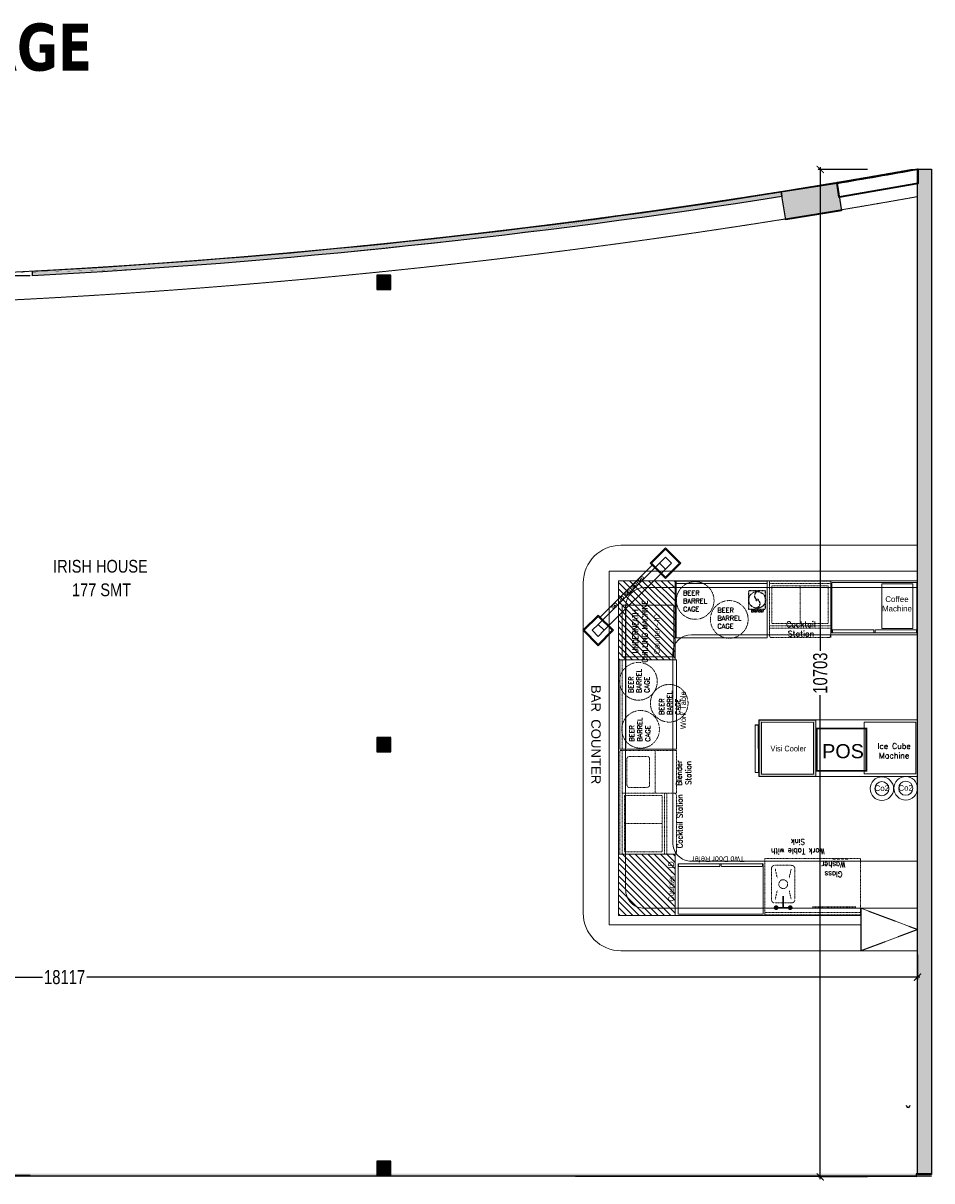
# Model space of a CAD drawing. Header units: millimetres. Extents: x 1277566 to 1493426, y 1039116 to 1145896.
# Tile 146 of 152: x 1415746 to 1425398, y 1133598 to 1145896. Entities that reach past the tile are written whole.
import ezdxf

# ---------------------------------------------------------------- set-up
doc = ezdxf.new("R2010")
doc.units = ezdxf.units.MM
doc.header["$PDMODE"] = 67
for name, pattern in [('( Hidden )', [0.375, 0.25, -0.125]), ('CONTINUA', [0]), ('DASHED', [0.75, 0.5, -0.25]), ('DASHED2', [0.375, 0.25, -0.125]), ('Hidden', [9.525, 6.35, -3.175])]:
    doc.linetypes.add(name, pattern=pattern)
for name, color, linetype, lineweight in [('A_ FURN', 26, 'Continuous', 20), ('AIRPORT EXTIING WALL', 1, 'Continuous', 20), ('BOH TEXT', 1, 'Continuous', 5), ('CKD Dimensions', 3, 'Continuous', 0), ('CKD Equipments', 252, 'Continuous', 0), ('equip', 8, 'Continuous', 9), ('FURN', 24, 'Continuous', 25), ('KIT TEXT.', 30, 'Continuous', 9), ('PRAXIS COMMENTS', 44, 'Continuous', 0), ('WALL 200', 7, 'Continuous', 35)]:
    doc.layers.add(name, color=color, linetype=linetype, lineweight=lineweight)
for name, color, linetype in [('CIVIL DIM', 7, 'Continuous'), ('Dimension a', 7, 'Continuous'), ('Equipment Name', 8, 'Continuous'), ('FAINTEQUIP', 253, 'Continuous'), ('kitchen equip1', 8, 'Continuous'), ('PDF2_Equipment', 253, 'Continuous'), ('PQ_204_2D', 7, 'CONTINUA'), ('PQ_BLUE_3D', 150, 'CONTINUA'), ('TEX', 156, 'Continuous'), ('WALL 150', 7, 'Continuous')]:
    doc.layers.add(name, color=color, linetype=linetype)
doc.layers.add('CT_GLAZING', color=7, linetype='Continuous', true_color=0x0000f5)
doc.layers.add('Equipment', color=7, linetype='Continuous', lineweight=9, true_color=0xcc6600)
doc.styles.add('Arial', font='arial.ttf', dxfattribs={"height": 3500})
doc.styles.add('PDF Arial', font='arial.ttf')
doc.styles.add('ROMANS', font='arial.ttf', dxfattribs={"width": 0.75})
doc.styles.get("Standard").update_dxf_attribs({"font": 'arial.ttf'})
doc.styles.add('STYLE1', font='GOTHIC.TTF', dxfattribs={"width": 0.9})
doc.dimstyles.new('1.300', dxfattribs={"dimtxt": 150, "dimasz": 75, "dimexe": 25, "dimexo": 25, "dimgap": 15, "dimtad": 0, "dimdec": 0, "dimdsep": 46, "dimtxsty": 'ROMANS', "dimblk": 'ARCHTICK', "dimcen": 0.09, "dimdle": 25, "dimclrd": 256, "dimclre": 256, "dimclrt": 256, "dimadec": 1, "dimazin": 2, "dimtfac": 1, "dimtdec": 0, "dimtmove": 2, "dimatfit": 3, "dimldrblk": 'OPEN90', "dimfxl": 100, "dimtolj": 1, "dimtzin": 0, "dimlwe": -1, "dimarcsym": 0})

# ---------------------------------------------------------------- blocks, each defined once
blk = doc.blocks.new('A$C68E25F39-flat-1-flat-1')
at = {"layer": 'Equipment', "ltscale": 25}
blk.add_line((-857, 303), (-304, 856), dxfattribs=at)
for points in [[(-163, 1040), (0, 878), (-163, 715), (-325, 878)], [(-163, 1026), (-14, 878), (-163, 729), (-311, 878)], [(-226, 878), (-163, 814), (-814, 163), (-878, 226)], [(-163, 941), (-99, 878), (-163, 814), (-226, 878)], [(-502, 630), (-488, 616), (-474, 630), (-488, 643)], [(-431, 700), (-417, 686), (-404, 700), (-417, 714)], [(-630, 502), (-616, 488), (-630, 474), (-643, 488)], [(-573, 559), (-559, 545), (-545, 559), (-559, 573)], [(-700, 431), (-686, 417), (-700, 404), (-714, 417)], [(-1040, 163), (-878, 0), (-715, 163), (-878, 325)], [(-1026, 163), (-878, 14), (-729, 163), (-878, 311)], [(-941, 163), (-878, 99), (-814, 163), (-878, 226)]]:
    blk.add_lwpolyline(points, close=True, dxfattribs=at)
for centre, major_axis in [((-494, 636), (23.2, 23.2)), ((-424, 706), (23.2, 23.2)), ((-636, 494), (-23.2, -23.2)), ((-565, 565), (23.2, 23.2)), ((-706, 424), (-23.2, -23.2))]:
    blk.add_ellipse(centre, major_axis=major_axis, ratio=0.595238, start_param=3.141593, end_param=9.424778, dxfattribs=at)
blk = doc.blocks.new('G$C03C87930')
at = {"layer": 'Equipment', "color": 254, "linetype": 'Hidden', "ltscale": 0.25, "elevation": 0}
for points in [[(535, 0), (0, 0), (0, 902), (535, 902)], [(30, 458), (30, 898), (0, 898), (0, 458)], [(30, 6), (30, 446), (0, 446), (0, 6)]]:
    blk.add_lwpolyline(points, close=True, dxfattribs=at)
blk = doc.blocks.new('G$C4A1CB15B')
at = {"layer": 'FAINTEQUIP', "color": 254, "linetype": '( Hidden )', "ltscale": 0.25, "elevation": 0}
blk.add_lwpolyline([(198, 195), (18, 195), (18, 0), (198, 0)], close=True, dxfattribs=at)
at = {"layer": 'FAINTEQUIP', "color": 254, "linetype": '( Hidden )', "ltscale": 0.25}
for radius in [88.5, 10.9]:
    blk.add_circle((109, 99, 0), radius, dxfattribs=at)
for centre, radius, start, end in [((126, 143, 0), 45.8, 105.8664, 229.1807), ((97, 59, 0), 42.9, 277.7629, 58.2387)]:
    blk.add_arc(centre, radius, start, end, dxfattribs=at)
at = {"layer": 'Equipment Name', "insert": (114, -2, 143), "char_height": 30.48, "width": 161.41, "attachment_point": 2, "style": 'STYLE1'}
blk.add_mtext('{\\Fsimplex|c0;Blender }', dxfattribs=at)
blk = doc.blocks.new('G$C6976CD5F')
at = {"layer": 'PQ_204_2D', "color": 254, "linetype": '( Hidden )', "ltscale": 0.25}
blk.add_line((517, 0, -100), (517, 460, -100), dxfattribs=at)
at = {"layer": 'PQ_BLUE_3D', "color": 254, "linetype": '( Hidden )', "ltscale": 0.25, "extrusion": (-1, 6.12323e-17, 0)}
for centre in [(-362, 592, -10), (-319, 592, -10), (-276, 592, -10), (-230, 592, -10)]:
    blk.add_circle(centre, 15, dxfattribs=at)
blk = doc.blocks.new('GFCD')
at = {"layer": 'Equipment', "ltscale": 0.25}
h = blk.add_hatch(dxfattribs=at)
h.set_pattern_fill('INSUL', color=256, angle=-1.4333)
h.set_pattern_definition([(358.56672815, (-12410586.428, 1201519.596), (0.238246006, 9.5220199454), []), (358.56672815, (-12410586.349, 1201522.77), (0.238246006, 9.5220199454), [3.175, -3.175]), (358.56672815, (-12410586.269, 1201525.944), (0.238246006, 9.5220199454), [3.175, -3.175])])
h.paths.add_polyline_path([(7661, 16946), (8261, 16931), (8246, 16332), (7646, 16347)])
h.paths.add_polyline_path([(7685, 16921), (8235, 16907), (8221, 16357), (7672, 16371)], flags=16)
for p, q in [((7713, 16988, 4454), (8218, 16975, 4454)), ((7713, 16988, 4454), (8218, 16975, 4454)), ((8217, 16942, 4454), (8218, 16975, 4454)), ((8217, 16942, 4454), (8218, 16975, 4454)), ((7712, 16955, 4454), (8217, 16942, 4454)), ((7712, 16955, 4454), (8217, 16942, 4454)), ((8215, 16937, 4454), (7714, 16950, 4454)), ((8215, 16937, 4454), (7714, 16950, 4454)), ((8215, 16942, 4454), (8215, 16932, 4454)), ((8215, 16942, 4454), (8215, 16932, 4454))]:
    blk.add_line(p, q, dxfattribs=at)
for points in [[(7661, 16946), (8261, 16931), (8246, 16332), (7646, 16347)], [(7685, 16921), (8235, 16907), (8221, 16357), (7672, 16371)]]:
    blk.add_lwpolyline(points, close=True, dxfattribs=at)
at = {"layer": 'kitchen equip1', "ltscale": 0.25}
blk.add_line((7713, 16988, 4454), (7712, 16955, 4454), dxfattribs=at)
blk = doc.blocks.new('BAR EQUIP')
at = {"layer": 'CKD Dimensions', "ltscale": 0.25}
h = blk.add_hatch(dxfattribs=at)
h.set_pattern_fill('ANSI31', color=254, scale=15, angle=270)
h.set_pattern_definition([(135, (991671.44, 1162335.35), (-33.67596, -33.67596), [])])
h.paths.add_polyline_path([(1012087, 1206017), (1012087, 1205177), (1012687, 1205177), (1012687, 1206017)])
h = blk.add_hatch(dxfattribs=at)
h.set_pattern_fill('ANSI31', color=254, scale=15, angle=270)
h.set_pattern_definition([(135, (998326.353, 1166236.556), (-33.67596, -33.67596), [])])
h.paths.add_polyline_path([(1012087, 1203111), (1012087, 1202461), (1012687, 1202461), (1012687, 1203111)])
for p, q in [((1012362, 1205944, -261), (1015261, 1205944, -261)), ((1012162, 1205744, -261), (1012161, 1202737, -261)), ((1014657, 1202537, -261), (1012361, 1202537, -261)), ((1014662, 1202086, -261), (1014662, 1202537, -261)), ((1015261, 1202086, -261), (1015261, 1202537, -261))]:
    blk.add_line(p, q)
at = {"linetype": '( Hidden )', "ltscale": 10}
for p, q in [((1015261, 1202312, -261), (1014661, 1202537, -261)), ((1014661, 1202086, -261), (1015261, 1202312, -261))]:
    blk.add_line(p, q, dxfattribs=at)
at = {"color": 254, "lineweight": 60, "const_width": 19.2, "elevation": -143}
blk.add_lwpolyline([(1014717, 1203997), (1014717, 1204447), (1014192, 1204447), (1014192, 1203997)], close=True, dxfattribs=at)
at = {"elevation": -261}
for points in [[(1014661, 1202537), (1015261, 1202537)], [(1015261, 1202086), (1014661, 1202086)]]:
    blk.add_lwpolyline(points, dxfattribs=at)
at = {"color": 254, "ltscale": 0.25}
for centre in [(1014883, 1203808, -261), (1015136, 1203812, -261)]:
    blk.add_circle(centre, 125, dxfattribs=at)
for centre, start, end in [((1012362, 1205744, -261), 90, 179.9944), ((1012361, 1202737, -261), 179.9944, 270)]:
    blk.add_arc(centre, 200, start, end)
at = {"layer": 'CKD Dimensions', "color": 254, "elevation": -261}
blk.add_lwpolyline([(1014694, 1204516), (1014694, 1203966), (1015244, 1203966), (1015244, 1204516), (1014694, 1204516)], dxfattribs=at)
at = {"layer": 'equip', "color": 254, "linetype": '( Hidden )', "ltscale": 0.25}
for p, q in [((1013922, 1202994, -261), (1013747, 1202994, -261)), ((1013710, 1202956, -261), (1013710, 1202631, -261)), ((1013751, 1202953, -261), (1013772, 1202856, -261)), ((1013919, 1202953, -261), (1013897, 1202856, -261)), ((1013960, 1202631, -261), (1013960, 1202956, -261)), ((1013751, 1202635, -261), (1013772, 1202731, -261)), ((1013919, 1202635, -261), (1013897, 1202731, -261)), ((1013747, 1202594, -261), (1013922, 1202594, -261))]:
    blk.add_line(p, q, dxfattribs=at)
at = {"layer": 'equip', "color": 254, "linetype": '( Hidden )', "ltscale": 0.25, "elevation": -261}
blk.add_lwpolyline([(1013641, 1202467), (1014656, 1202467), (1014656, 1203067), (1013641, 1203067), (1013641, 1202467), (1013641, 1202492), (1014656, 1202492)], dxfattribs=at)
at = {"layer": 'equip', "color": 254, "linetype": '( Hidden )', "ltscale": 0.25, "const_width": 25, "elevation": -261}
for points in [[(1013747, 1202544, 1), (1013772, 1202544, 1)], [(1013897, 1202544, 1), (1013922, 1202544, 1)]]:
    blk.add_lwpolyline(points, format="xyb", close=True, dxfattribs=at)
at = {"layer": 'equip', "color": 254, "linetype": '( Hidden )', "ltscale": 0.25}
blk.add_circle((1013835, 1202794, -261), 46.9, dxfattribs=at)
for centre, start, end in [((1013747, 1202956, -261), 90, 180), ((1013922, 1202956, -261), 0, 90), ((1013747, 1202631, -261), 180, 270), ((1013922, 1202631, -261), 270, 0)]:
    blk.add_arc(centre, 37.5, start, end, dxfattribs=at)
for points in [[(1013827, 1202544, -261), (1013842, 1202544, -261), (1013827, 1202669, -261), (1013842, 1202669, -261)], [(1013760, 1202551, -261), (1013760, 1202536, -261), (1013910, 1202551, -261), (1013910, 1202536, -261)]]:
    blk.add_trace(points, dxfattribs=at)
at = {"layer": 'Equipment', "linetype": '( Hidden )', "ltscale": 0.25}
for p, q in [((1014339, 1206012, -261), (1013689, 1206012, -261)), ((1013689, 1206012, -261), (1013689, 1205437, -261)), ((1013689, 1205987, -261), (1014339, 1205987, -261)), ((1014314, 1205962, -261), (1013714, 1205962, -261)), ((1013714, 1205962, -261), (1013714, 1205562, -261)), ((1014014, 1205962, -261), (1014014, 1205562, -261)), ((1014314, 1205962, -261), (1014314, 1205562, -261)), ((1014339, 1206012, -261), (1014339, 1205412, -261)), ((1014342, 1205409, -261), (1014342, 1206009, -261)), ((1013714, 1205562, -261), (1014314, 1205562, -261)), ((1013689, 1205537, -261), (1014339, 1205537, -261)), ((1013689, 1205512, -261), (1014339, 1205512, -261)), ((1013714, 1205412, -261), (1014314, 1205412, -261)), ((1013714, 1205412, -261), (1014314, 1205412, -261)), ((1013714, 1205412, -261), (1014314, 1205412, -261)), ((1012100, 1205177, -261), (1012675, 1205177, -261)), ((1012125, 1204227, -177), (1012125, 1205177, -261)), ((1012700, 1204212, -177), (1012100, 1204212, -177)), ((1012100, 1204212, -177), (1012100, 1203112, -177)), ((1012125, 1203112, -177), (1012125, 1204212, -177)), ((1012475, 1203761, -177), (1012475, 1204211, -177)), ((1012700, 1203761, -177), (1012700, 1204212, -177)), ((1012175, 1204126, -177), (1012175, 1203846, -177)), ((1012175, 1204126, -177), (1012175, 1203846, -177)), ((1012175, 1204126, -177), (1012175, 1203846, -177)), ((1012390, 1204151, -177), (1012200, 1204151, -177)), ((1012390, 1204151, -177), (1012200, 1204151, -177)), ((1012390, 1204151, -177), (1012200, 1204151, -177)), ((1012415, 1203846, -177), (1012415, 1204126, -177)), ((1012415, 1203846, -177), (1012415, 1204126, -177)), ((1012415, 1203846, -177), (1012415, 1204126, -177)), ((1012125, 1203761, -177), (1012700, 1203761, -177)), ((1012150, 1203736, -177), (1012550, 1203737, -177)), ((1012150, 1203736, -177), (1012150, 1203136, -177)), ((1012200, 1203821, -177), (1012390, 1203821, -177)), ((1012200, 1203821, -177), (1012390, 1203821, -177)), ((1012200, 1203821, -177), (1012390, 1203821, -177)), ((1012550, 1203137, -177), (1012550, 1203737, -177)), ((1012575, 1203112, -177), (1012575, 1203762, -177)), ((1012600, 1203112, -177), (1012600, 1203762, -177)), ((1012700, 1203137, -177), (1012700, 1203737, -177)), ((1012700, 1203137, -177), (1012700, 1203737, -177)), ((1012700, 1203137, -177), (1012700, 1203737, -177)), ((1012150, 1203437, -177), (1012550, 1203437, -177)), ((1012100, 1203112, -177), (1012675, 1203112, -177)), ((1012150, 1203136, -177), (1012550, 1203137, -177)), ((1013614, 1203002, -261), (1013614, 1203017, -261))]:
    blk.add_line(p, q, dxfattribs=at)
at = {"layer": 'Equipment', "lineweight": 5, "ltscale": 25, "elevation": -261}
blk.add_lwpolyline([(1012699, 1206011), (1013666, 1206011), (1013666, 1205411), (1012699, 1205411), (1012699, 1206011), (1012699, 1205986), (1013666, 1205986)], dxfattribs=at)
at = {"layer": 'Equipment', "color": 254, "ltscale": 25, "elevation": -202}
blk.add_lwpolyline([(1014884, 1205511), (1015211, 1205511), (1015211, 1205984), (1014884, 1205984)], close=True, dxfattribs=at)
at = {"layer": 'Equipment', "color": 254, "linetype": 'Hidden', "elevation": -345}
blk.add_lwpolyline([(1012673, 1205209), (1012123, 1205209), (1012123, 1205759), (1012673, 1205759), (1012673, 1205209)], dxfattribs=at)
at = {"layer": 'Equipment', "lineweight": 0, "ltscale": 25, "elevation": -177}
blk.add_lwpolyline([(1012101, 1204228), (1012101, 1205177), (1012701, 1205177), (1012701, 1204228)], close=True, dxfattribs=at)
at = {"layer": 'Equipment', "linetype": '( Hidden )', "ltscale": 0.25}
for centre in [(1012900, 1205807, -93), (1013262, 1205606, 25), (1012297, 1204948, -261), (1012624, 1204715, -261), (1012320, 1204438, -177)]:
    blk.add_circle(centre, 200, dxfattribs=at)
for centre, start, end in [((1013714, 1205437, -261), 180.0033, 270.0033), ((1014314, 1205437, -261), 270.0033, 0.0033), ((1012200, 1204126, -177), 90.0033, 180.0033), ((1012200, 1204126, -177), 90.0033, 180.0033), ((1012200, 1204126, -177), 90.0033, 180.0033), ((1012390, 1204126, -177), 0.0033, 90.0033), ((1012390, 1204126, -177), 0.0033, 90.0033), ((1012390, 1204126, -177), 0.0033, 90.0033), ((1012200, 1203846, -177), 179.9967, 269.9967), ((1012390, 1203846, -177), 270.0033, 0.0033), ((1012390, 1203846, -177), 270.0033, 0.0033), ((1012390, 1203846, -177), 270.0033, 0.0033), ((1012675, 1203737, -177), 0.0033, 90.0033), ((1012675, 1203137, -177), 270.0033, 0.0033)]:
    blk.add_arc(centre, 25, start, end, dxfattribs=at)
at = {"layer": 'PDF2_Equipment', "color": 254, "lineweight": 0}
for centre in [(1014883, 1203808, -261), (1015136, 1203812, -261)]:
    blk.add_circle(centre, 74.8, dxfattribs=at)
at = {"layer": 'PRAXIS COMMENTS', "elevation": -261}
for points in [[(1014662, 1202361), (1011987, 1202361), (1011987, 1206117), (1015261, 1206117)], [(1014662, 1202461), (1012087, 1202461), (1012087, 1206017), (1015261, 1206017)]]:
    blk.add_lwpolyline(points, dxfattribs=at)
at = {"layer": 'PRAXIS COMMENTS', "color": 254, "elevation": -261}
for points in [[(1012087, 1206017), (1012087, 1205177), (1012687, 1205177), (1012687, 1206017), (1012087, 1206017)], [(1015251, 1203938), (1013576, 1203938), (1013576, 1204538), (1015251, 1204538)], [(1012087, 1203112), (1012087, 1202461), (1012687, 1202461), (1012687, 1203112), (1012087, 1203112)]]:
    blk.add_lwpolyline(points, dxfattribs=at)
blk.add_blockref('A$C68E25F39-flat-1-flat-1', (1012748, 1205327))
at = {"layer": 'CKD Equipments', "ltscale": 0.25, "xscale": -1}
for p, rotation in [((1014353, 1205464, -261), 270), ((1013621, 1203011, -261), 90)]:
    blk.add_blockref('G$C03C87930', p, dxfattribs=dict(at, rotation=rotation))
at = {"layer": 'CKD Equipments', "ltscale": 0.25, "rotation": 270}
blk.add_blockref('G$C6976CD5F', (1014146, 1203071, -261), dxfattribs=at)
at = {"layer": 'Equipment', "xscale": -0.9999999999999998, "rotation": 88.56672814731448}
blk.add_blockref('GFCD', (1030713, 1211772, -261), dxfattribs=at)
at = {"layer": 'kitchen equip1'}
blk.add_blockref('G$C4A1CB15B', (1013449, 1205714, -261), dxfattribs=at)
at = {"layer": 'Equipment Name', "linetype": 'Continuous', "lineweight": 5, "ltscale": 25, "char_height": 51, "width": 283.06, "attachment_point": 7, "style": 'PDF Arial'}
for insert, rotation in [((1012772, 1205690, 266), 359.9978), ((1013136, 1205508, 25), 359.9978), ((1012413, 1204825, -20), 89.9978), ((1012740, 1204592, -20), 89.9978), ((1012422, 1204307, -177), 89.9978)]:
    blk.add_mtext('{\\Fsimplex|c0;BEER BARREL CAGE}', dxfattribs=dict(at, insert=insert, rotation=rotation))
at = {"layer": 'Equipment Name', "char_height": 60, "width": 425.63, "attachment_point": 8}
for s, insert in [('Coffee \\PMachine', (1015043, 1205690, -9238)), ('{\\Fsimplex|c0;Cocktail Station}', (1014024, 1205424, 25)), ('{\\Fsimplex|c0;Ice Cube Machine}', (1015013, 1204130, -93))]:
    blk.add_mtext(s, dxfattribs=dict(at, insert=insert))
at = {"layer": 'Equipment Name', "char_height": 60}
for s, insert, width, attachment_point, rotation, style in [('{\\Fsimplex|c0;UNDERNEATH \\PCHILLING MACHINE}', (1012235, 1205478, -704), 704.59, 2, 90, 'STYLE1'), ('Counter - ID', (1012464, 1205450, 27714), 704.59, 2, 90, 'STYLE1'), ('Work Table', (1012742, 1204641, -9238), 704.59, 2, 90, 'STYLE1'), ('{\\Fsimplex|c0;Blender Station}', (1012698, 1203975, -34), 292.33, 2, 90, 'STYLE1'), ('Co2', (1014882, 1203843, -261), 990.81, 2, 0.7346, 'Arial'), ('Co2', (1015135, 1203846, -261), 990.81, 2, 0.7346, 'Arial'), ('{\\Fsimplex|c0;Cocktail Station}', (1012706, 1203461, -34), 704.59, 2, 90, 'STYLE1'), ('{\\Fsimplex|c0;Work Table with Sink}', (1013991, 1203113, -93), 698.82, 2, 180, 'STYLE1'), ('Counter - ID', (1012614, 1202822, 27773), 704.59, 2, 90, 'STYLE1'), ('Two Door Refer', (1013145, 1203089, -9297), 704.59, 8, 180, 'STYLE1'), ('{\\Fsimplex|c0;Glass Washer}', (1014368, 1202869, -93), 318.71, 2, 180, 'STYLE1')]:
    blk.add_mtext(s, dxfattribs=dict(at, insert=insert, width=width, attachment_point=attachment_point, rotation=rotation, style=style))
at = {"layer": 'Equipment Name', "attachment_point": 8}
for s, insert, char_height, width, style in [('Visi Cooler', (1013889, 1204203, -9297), 60, 704.59, 'STYLE1'), ('POS', (1014470, 1204129, -143), 150, 702.13, 'Arial')]:
    blk.add_mtext(s, dxfattribs=dict(at, insert=insert, char_height=char_height, width=width, style=style))
blk = doc.blocks.new('_ARCHTICK')
at = {"color": 0, "linetype": 'ByBlock', "const_width": 0.15}
blk.add_lwpolyline([(-0.5, -0.5), (0.5, 0.5)], dxfattribs=at)
blk = doc.blocks.new('*D233')
at = {"layer": 'CIVIL DIM', "linetype": 'DASHED2', "transparency": 16777216}
for p, q in [((1407128, 1136135), (1407128, 1135736)), ((1425245, 1136001), (1425245, 1135736))]:
    blk.add_line(p, q, dxfattribs=at)
at = {"layer": 'CIVIL DIM', "lineweight": -2, "transparency": 16777216}
for p, q in [((1407103, 1135761), (1415965, 1135761)), ((1425270, 1135761), (1416408, 1135761))]:
    blk.add_line(p, q, dxfattribs=at)
at = {"layer": 'Defpoints', "color": 0, "transparency": 16777216}
for p in [(1407128, 1136160), (1425245, 1136019, -261), (1425245, 1135761)]:
    blk.add_point(p, dxfattribs=at)
at = {"layer": 'CIVIL DIM', "lineweight": -2, "transparency": 16777216, "xscale": 75, "yscale": 75, "zscale": 75, "rotation": 180}
blk.add_blockref('_ARCHTICK', (1407128, 1135761), dxfattribs=at)
at = {"layer": 'CIVIL DIM', "lineweight": -2, "transparency": 16777216, "xscale": 75, "yscale": 75, "zscale": 75}
blk.add_blockref('_ARCHTICK', (1425245, 1135761), dxfattribs=at)
at = {"layer": 'CIVIL DIM', "transparency": 16777216, "insert": (1416186, 1135761), "char_height": 150, "attachment_point": 5, "style": 'ROMANS', "bg_fill": 3, "box_fill_scale": 1.1, "bg_fill_color": 256, "bg_fill_true_color": 13158600, "bg_fill_transparency": 0}
blk.add_mtext('\\A1;18117', dxfattribs=at)
blk = doc.blocks.new('_Open90')
at = {"color": 0, "linetype": 'ByBlock', "lineweight": -2}
for p, q in [((0, 0), (-1, 0)), ((-0.5, 0.5), (0, 0)), ((0, 0), (-0.5, -0.5))]:
    blk.add_line(p, q, dxfattribs=at)
blk = doc.blocks.new('*D235')
at = {"layer": 'CIVIL DIM', "linetype": 'DASHED2', "transparency": 16777216}
for p, q in [((1424713, 1144342), (1424188, 1144342)), ((1424713, 1133639), (1424188, 1133639))]:
    blk.add_line(p, q, dxfattribs=at)
at = {"layer": 'CIVIL DIM', "lineweight": -2, "transparency": 16777216}
for p, q in [((1424213, 1144367), (1424213, 1139212)), ((1424213, 1133614), (1424213, 1138769))]:
    blk.add_line(p, q, dxfattribs=at)
at = {"layer": 'Defpoints', "color": 0, "transparency": 16777216}
for p in [(1425189, 1144342), (1424213, 1133639), (1425179, 1133639)]:
    blk.add_point(p, dxfattribs=at)
at = {"layer": 'CIVIL DIM', "lineweight": -2, "transparency": 16777216, "xscale": 75, "yscale": 75, "zscale": 75}
for p, rotation in [((1424213, 1144342), 90), ((1424213, 1133639), 270)]:
    blk.add_blockref('_ARCHTICK', p, dxfattribs=dict(at, rotation=rotation))
at = {"layer": 'CIVIL DIM', "transparency": 16777216, "insert": (1424213, 1138991), "char_height": 150, "attachment_point": 5, "rotation": 90, "style": 'ROMANS', "bg_fill": 3, "box_fill_scale": 1.1, "bg_fill_color": 256, "bg_fill_true_color": 13158600, "bg_fill_transparency": 0}
blk.add_mtext('\\A1;10703', dxfattribs=at)
blk = doc.blocks.new('*D236')
at = {"layer": 'CIVIL DIM', "linetype": 'DASHED2', "transparency": 16777216}
for p, q in [((1415819, 1143211), (1415558, 1143211)), ((1415819, 1133653), (1415558, 1133653))]:
    blk.add_line(p, q, dxfattribs=at)
at = {"layer": 'CIVIL DIM', "lineweight": -2, "transparency": 16777216}
for p, q in [((1415583, 1143236), (1415583, 1138615)), ((1415583, 1133628), (1415583, 1138249))]:
    blk.add_line(p, q, dxfattribs=at)
at = {"layer": 'Defpoints', "color": 0, "transparency": 16777216}
for p in [(1415844, 1143211), (1415583, 1133653), (1415844, 1133653)]:
    blk.add_point(p, dxfattribs=at)
at = {"layer": 'CIVIL DIM', "lineweight": -2, "transparency": 16777216, "xscale": 75, "yscale": 75, "zscale": 75}
for p, rotation in [((1415583, 1143211), 90), ((1415583, 1133653), 270)]:
    blk.add_blockref('_ARCHTICK', p, dxfattribs=dict(at, rotation=rotation))
at = {"layer": 'CIVIL DIM', "transparency": 16777216, "insert": (1415583, 1138432), "char_height": 150, "attachment_point": 5, "rotation": 90, "style": 'ROMANS', "bg_fill": 3, "box_fill_scale": 1.1, "bg_fill_color": 256, "bg_fill_true_color": 13158600, "bg_fill_transparency": 0}
blk.add_mtext('\\A1;9559', dxfattribs=at)

msp = doc.modelspace()

# ---------------------------------------------------------------- hatches: boundary and pattern name
h = msp.add_hatch(color=256)
h.dxf.hatch_style = 1
h.paths.add_polyline_path([(1423797.9853, 1144101.954), (1424390.3749, 1144197.2149), (1424438.0053, 1143901.0201), (1423845.6157, 1143805.7593)])
h = msp.add_hatch(color=256)
h.dxf.hatch_style = 1
edge = h.paths.add_edge_path()
edge.add_line((1423797.9853, 1144101.954), (1423805.8212, 1144053.2258))
edge.add_arc((1411709.5725, 1220358.7101), 77258.308, 273.067558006, 279.007798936, ccw=False)
edge.add_line((1415843.9283, 1143211.1031), (1415843.9283, 1143261.1749))
edge.add_arc((1411692.3562, 1220580.8949), 77431.0961, 273.073463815, 278.994558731)
h = msp.add_hatch(color=7)
h.dxf.hatch_style = 2
h.paths.add_polyline_path([(1419645.7764, 1143211.3086), (1419507.7764, 1143211.3086), (1419507.7764, 1143073.3086), (1419645.7764, 1143073.3086)], flags=16)
h.paths.add_polyline_path([(1419651.7764, 1143217.3086), (1419501.7764, 1143217.3086), (1419501.7764, 1143067.3086), (1419651.7764, 1143067.3086)])
h = msp.add_hatch(color=7)
h.dxf.hatch_style = 2
h.paths.add_polyline_path([(1419651.7764, 1138156.7175), (1419501.7764, 1138156.7175), (1419501.7764, 1138306.7175), (1419651.7764, 1138306.7175)])
h = msp.add_hatch(color=7)
h.dxf.hatch_style = 2
h.paths.add_polyline_path([(1419651.7764, 1133656.7175), (1419501.7764, 1133656.7175), (1419501.7764, 1133806.7175), (1419651.7764, 1133806.7175)])
at = {"layer": 'CT_GLAZING'}
h = msp.add_hatch(color=256, dxfattribs=at)
h.dxf.hatch_style = 1
h.paths.add_polyline_path([(1425393.4718, 1133673.782), (1425393.4718, 1133639.1136), (1425397.6245, 1133639.1136), (1425397.6245, 1133673.782)])
h.paths.add_polyline_path([(1414802.0966, 1133639.1136), (1414802.0966, 1133673.782), (1407127.5233, 1133691.1162), (1407127.5233, 1133656.4478)])
h.paths.add_polyline_path([(1415102.0966, 1133673.782), (1415102.0966, 1133639.1136), (1425394.739, 1133639.1136), (1425394.739, 1133673.782)])
at = {"layer": 'WALL 150', "true_color": 0xc7c8ca}
h = msp.add_hatch(color=9, dxfattribs=at)
h.dxf.hatch_style = 1
h.paths.add_polyline_path([(1425244.739, 1144346.166), (1425394.739, 1144346.166), (1425394.739, 1133664.5267), (1425244.739, 1133664.5267)])

# ---------------------------------------------------------------- linework, layer by layer
msp.add_line((1425244.739, 1139899.5023), (1425244.739, 1140349.5023))
msp.add_lwpolyline([(1423797.9853, 1144101.954), (1424390.3749, 1144197.2149), (1424438.0053, 1143901.0201), (1423845.6157, 1143805.7593)], close=True)
msp.add_lwpolyline([(1423797.9853, 1144101.954), (1423805.8212, 1144053.2258, -0.0259249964), (1415843.9283, 1143211.1031), (1415843.9283, 1143261.1749, 0.0258414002)], format="xyb", close=True)
at = {"color": 7}
for points in [[(1419501.7764, 1143067.3086), (1419651.7764, 1143067.3086), (1419651.7764, 1143217.3086), (1419501.7764, 1143217.3086)], [(1419501.7764, 1138156.7175), (1419651.7764, 1138156.7175), (1419651.7764, 1138306.7175), (1419501.7764, 1138306.7175)], [(1419501.7764, 1133656.7175), (1419651.7764, 1133656.7175), (1419651.7764, 1133806.7175), (1419501.7764, 1133806.7175)]]:
    msp.add_lwpolyline(points, close=True, dxfattribs=at)
at = {"layer": 'A_ FURN'}
for points in [[(1425244.739, 1140349.5023), (1422095.0716, 1140349.5023, 0.4141802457), (1421695.0716, 1139949.5478), (1421694.7295, 1136441.9912, 0.4142135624), (1422094.7295, 1136041.9912), (1424644.739, 1136041.9913)], [(1424644.739, 1136492.7654), (1422344.754, 1136492.7653, -0.4142421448), (1422144.754, 1136692.7848), (1422145.0472, 1139699.5218, -0.414184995), (1422345.0472, 1139899.5023), (1425244.739, 1139899.5023)], [(1425244.739, 1139399.5023), (1422844.9985, 1139399.5023, 0.414184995), (1422644.9985, 1139199.5218), (1422644.8028, 1137192.7848, 0.4142421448), (1422844.8028, 1136992.7653), (1425244.739, 1136992.7654)]]:
    msp.add_lwpolyline(points, format="xyb", dxfattribs=at)
msp.add_lwpolyline([(1424644.739, 1136041.9913), (1425244.739, 1136267.3784), (1424644.739, 1136492.7654)], dxfattribs=at)
msp.add_lwpolyline([(1425244.739, 1136492.7654), (1424644.7412, 1136492.7654), (1424644.7412, 1136041.9913), (1425244.739, 1136041.9913)], close=True, dxfattribs=at)
at = {"layer": 'AIRPORT EXTIING WALL', "linetype": 'DASHED', "ltscale": 10}
for centre, radius in [((1411735.9771, 1219690.467), 76539.6635), ((1411746.275, 1219642.7591), 76785.8959)]:
    msp.add_arc(centre, radius, 266.549748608, 280.123163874, dxfattribs=at)
at = {"layer": 'CT_GLAZING'}
for points in [[(1425394.739, 1133673.782), (1425232.0669, 1133673.782), (1425232.0669, 1133639.1136), (1407127.5233, 1133656.4478), (1407127.5233, 1133691.1162), (1414802.0966, 1133673.782)], [(1415102.0966, 1133652.5838), (1425394.739, 1133652.5838)]]:
    msp.add_lwpolyline(points, dxfattribs=at)
at = {"layer": 'FURN'}
msp.add_arc((1425146.3971, 1134398.8378), 20.3448, 176.15433471, 6.90284781, dxfattribs=at)
at = {"layer": 'WALL 150'}
msp.add_lwpolyline([(1425244.739, 1144346.166), (1425394.739, 1144346.166), (1425394.739, 1133664.5267), (1425244.739, 1133664.5267)], close=True, dxfattribs=at)
at = {"layer": 'WALL 200'}
msp.add_lwpolyline([(1424390.3749, 1144197.2149, 0.0028575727), (1425250.0162, 1144345.3367), (1425250.0162, 1144193.8631), (1424414.7237, 1144047.5436), (1424390.3749, 1144197.2149)], format="xyb", dxfattribs=at)

# ---------------------------------------------------------------- block references
at = {"layer": 'Equipment'}
msp.add_blockref('BAR EQUIP', (409984.0828, -66044.2452, 260.7432), dxfattribs=at)

# ---------------------------------------------------------------- texts
at = {"layer": 'BOH TEXT', "char_height": 135, "attachment_point": 1}
for s, width, insert in [('{\\fArial Narrow|b0|i0|c0|p34;IRISH HOUSE }', 6151.856442, (1416064.0724, 1140193.7647)), ('{\\fArial Narrow|b0|i0|c0|p34;177 SMT}', 1716.957201, (1416264.8134, 1139943.5499))]:
    msp.add_mtext_dynamic_manual_height_columns(s, width=width, gutter_width=24.7915, heights=[-139.6965], dxfattribs=dict(at, insert=insert))
at = {"layer": 'KIT TEXT.', "insert": (1412921.6746, 1145219.9426), "char_height": 500, "width": 7302.936338, "attachment_point": 5, "style": 'STYLE1'}
msp.add_mtext('\\pxt1.2;{\\fTahoma|b1|i0|c0|p34;PLUMBING & DRAINAGE LAYOUT}', dxfattribs=at)
at = {"layer": 'TEX', "insert": (1421778.5766, 1138865.6362), "char_height": 100, "width": 1054.819918, "attachment_point": 7, "rotation": 270, "style": 'PDF Arial'}
msp.add_mtext('\\pxqc;{\\C7;BAR  COUNTER }', dxfattribs=at)

# ---------------------------------------------------------------- next in the draw order: dimensions: what is measured, and where the dimension line sits
at = {"layer": 'CIVIL DIM'}
dim = msp.add_linear_dim(base=(1425244.739, 1135761.0306), p1=(1407127.7204, 1136159.8776), p2=(1425244.739, 1136019.1307, -260.7432), dimstyle='1.300', override={"dimfxl": 500, "dimfxlon": 1, "dimtfill": 1, "dimarcsym": 1}, dxfattribs=at)
dim.commit()
dim.dimension.update_dxf_attribs({"geometry": '*D233', "text_midpoint": (1416186.2297, 1135761.0306)})

# ---------------------------------------------------------------- next in the draw order: dimensions: what is measured, and where the dimension line sits
for base, p1, p2, picture, middle in [((1424212.6717, 1133639.1647), (1425188.9506, 1144342.3576), (1425178.7028, 1133639.1647), '*D235', (1424212.6717, 1138990.7612)), ((1415582.5811, 1133652.5838), (1415843.9283, 1143211.1031), (1415843.9283, 1133652.5838), '*D236', (1415582.5811, 1138431.8435))]:
    dim = msp.add_linear_dim(base=base, p1=p1, p2=p2, angle=90, dimstyle='1.300', override={"dimfxl": 500, "dimfxlon": 1, "dimtfill": 1, "dimarcsym": 1}, dxfattribs=at)
    dim.commit()
    dim.dimension.update_dxf_attribs({"geometry": picture, "text_midpoint": middle})

# ---------------------------------------------------------------- next in the draw order: linework, layer by layer
at = {"layer": 'Dimension a', "const_width": 1}
msp.add_lwpolyline([(1407129.6632, 1143264.5371), (1407129.6632, 1143264.5371), (1407127.5233, 1133673.782), (1425244.739, 1133673.782), (1425244.739, 1144346.166), (1424390.3749, 1144197.2149), (1423305.9895, 1144025.698), (1422228.5952, 1143869.994), (1420838.3087, 1143641.6172), (1418669.7019, 1143414.5566), (1417038.8887, 1143284.4306), (1415306.1178, 1143234.1123), (1414043.9283, 1143185.6992), (1410882.5355, 1143154.8317), (1408895.6529, 1143201.6987), (1407129.6632, 1143264.5371)], dxfattribs=at)

doc.saveas('drawing.dxf')
